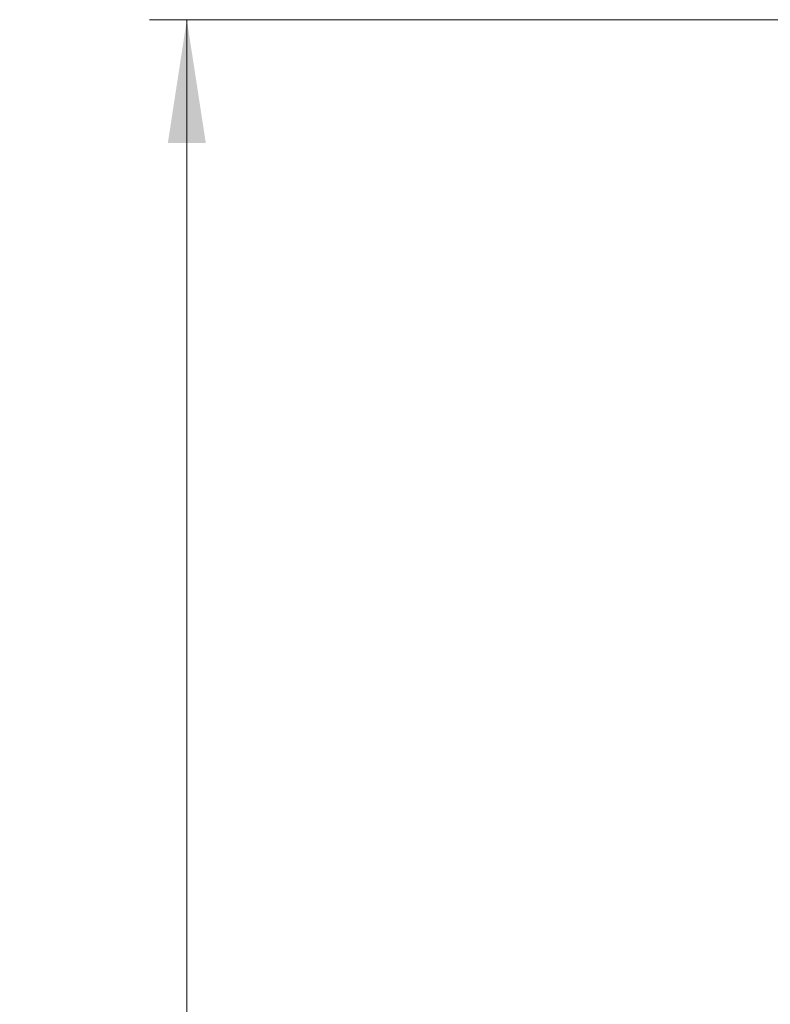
# Model space of a CAD drawing. Header units: millimetres. Extents: x 5 to 589, y 5 to 415.
# Tile 13 of 35: x 123 to 143, y 275 to 301. Entities that reach past the tile are written whole.
import ezdxf

# ---------------------------------------------------------------- set-up
doc = ezdxf.new("R2010")
doc.units = ezdxf.units.MM
doc.linetypes.add('SLD-Continua', pattern=[0])
doc.styles.add('SLDTEXTSTYLE1', font='GOTHIC.TTF', dxfattribs={"width": 0.913})
doc.dimstyles.new('SLDDIMSTYLE1', dxfattribs={"dimtxt": 3.5, "dimasz": 3.302, "dimexe": 0, "dimexo": 0.0625, "dimgap": 0.875, "dimtad": 1, "dimdec": 0, "dimlfac": 5, "dimrnd": 1e-09, "dimzin": 12, "dimdsep": 46, "dimtxsty": 'SLDTEXTSTYLE1', "dimsah": 1, "dimcen": 0.09, "dimadec": 0, "dimazin": 3, "dimtfac": 1, "dimtdec": 0, "dimtofl": 0, "dimtmove": 0, "dimatfit": 3, "dimfxl": 1, "dimfrac": 2, "dimtolj": 1, "dimtzin": 12, "dimarcsym": 0})

# ---------------------------------------------------------------- blocks, each defined once
blk = doc.blocks.new('_D_2')
at = {"color": 7, "linetype": 'SLD-Continua', "lineweight": 0}
for p, q in [((155.277, 301.171), (126.498, 301.171)), ((127.498, 301.171), (127.498, 211.031)), ((221.277, 211.031), (126.498, 211.031))]:
    blk.add_line(p, q, dxfattribs=at)
at = {"color": 7, "linetype": 'SLD-Continua', "lineweight": 18}
for points in [[(127.498, 301.171), (126.99, 297.869), (128.006, 297.869)], [(127.498, 211.031), (128.006, 214.333), (126.99, 214.333)]]:
    blk.add_solid(points, dxfattribs=at)
at = {"color": 7, "linetype": 'SLD-Continua', "lineweight": 18, "insert": (123.027, 252.222), "char_height": 3.5, "attachment_point": 1, "rotation": 90, "style": 'SLDTEXTSTYLE1'}
blk.add_mtext('451', dxfattribs=at)

msp = doc.modelspace()

# ---------------------------------------------------------------- dimensions: what is measured, and where the dimension line sits
at = {"color": 7, "linetype": 'SLD-Continua', "lineweight": 18}
dim = msp.add_linear_dim(base=(127.4978, 211.031), p1=(156.2772, 301.1712), p2=(222.2772, 211.031), angle=90, dimstyle='SLDDIMSTYLE1', dxfattribs=at)
dim.commit()
dim.dimension.update_dxf_attribs({"geometry": '_D_2', "text_midpoint": (127.4978, 256.1011), "dimtype": 160})

doc.saveas('drawing.dxf')
